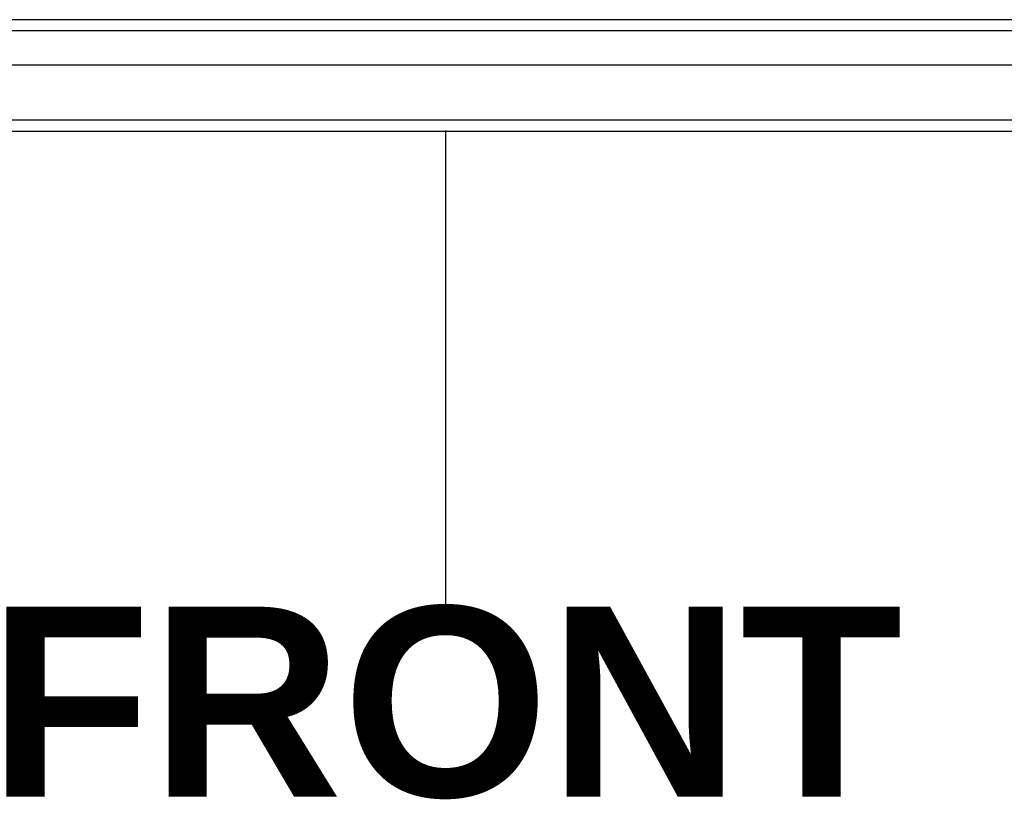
# Model space of a CAD drawing. Header units: inches. Extents: x 0 to 192, y -11 to 125.
# Tile 13 of 66: x 91.1 to 98.28, y 49.61 to 55.31. Entities that reach past the tile are written whole.
import ezdxf

# ---------------------------------------------------------------- set-up
doc = ezdxf.new("R2010")
doc.units = ezdxf.units.IN
doc.header["$LTSCALE"] = 11.537764
doc.header["$MEASUREMENT"] = 0
doc.layers.get('0').update_dxf_attribs({"lineweight": 25})
for name, color, linetype, lineweight in [('Sketch Geometry(ANSI)', 7, 'Continuous', 25), ('Symbols(ANSI)', 7, 'Continuous', 25), ('Visible Edges(ANSI)', 7, 'Continuous', 25), ('Visible Tangent Edges(ANSI)', 7, 'Continuous', 25)]:
    doc.layers.add(name, color=color, linetype=linetype, lineweight=lineweight)
doc.styles.add('Dimension-ANSI', font='arialbd.ttf')

# ---------------------------------------------------------------- blocks, each defined once
blk = doc.blocks.new('FRONT-5412ES242416B_merged.idw')
at = {"layer": 'Sketch Geometry(ANSI)'}
blk.add_line((0, 0.15), (0, -0.15), dxfattribs=at)
at = {"layer": 'Symbols(ANSI)', "color": 7, "insert": (0, -0.21192), "char_height": 0.12, "attachment_point": 5, "style": 'Dimension-ANSI'}
blk.add_mtext('\\fArial|b1|i0;FRONT', dxfattribs=at)

msp = doc.modelspace()

# ---------------------------------------------------------------- linework, layer by layer
at = {"layer": 'Visible Edges(ANSI)'}
for p, q in [((104.61688, 55.31351), (83.80028, 55.31351)), ((104.71976, 54.98135), (83.69741, 54.98135)), ((83.03801, 54.50155), (105.37916, 54.50155))]:
    msp.add_line(p, q, dxfattribs=at)
at = {"layer": 'Visible Tangent Edges(ANSI)'}
for p, q in [((83.69248, 55.23477), (104.72469, 55.23477)), ((105.37916, 54.5803), (83.11675, 54.5803))]:
    msp.add_line(p, q, dxfattribs=at)

# ---------------------------------------------------------------- block references
at = {"xscale": 11.53776408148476, "yscale": 11.53776408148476, "zscale": 11.53776408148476}
msp.add_blockref('FRONT-5412ES242416B_merged.idw', (94.20858, 52.77543), dxfattribs=at)

doc.saveas('drawing.dxf')
